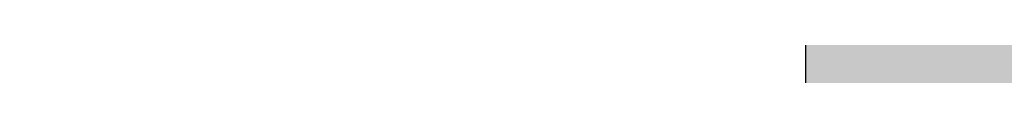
# Model space of a CAD drawing. Header units: millimetres. Extents: x -79464 to -76785, y -3788210 to -3782955.
# Tile 71 of 131: x -78331.6139 to -78331.56065, y -3785139.97526 to -3785139.97405. Entities that reach past the tile are written whole.
import ezdxf

# ---------------------------------------------------------------- set-up
doc = ezdxf.new("R2010")
doc.units = ezdxf.units.MM
doc.header["$LTSCALE"] = 8
doc.header["$MEASUREMENT"] = 0
doc.layers.add('VPM TEMPLATE', color=7, linetype='Continuous')

msp = doc.modelspace()

# ---------------------------------------------------------------- hatches: boundary and pattern name
at = {"layer": 'VPM TEMPLATE'}
msp.add_hatch(color=3, dxfattribs=at).paths.add_polyline_path([(-78327.519087, -3785142.065972), (-78327.928273, -3785142.034063), (-78328.336223, -3785142.003381), (-78328.744173, -3785141.972699), (-78329.121217, -3785141.910107), (-78329.467356, -3785141.816834), (-78329.844401, -3785141.722333), (-78330.25235, -3785141.598378), (-78330.629395, -3785141.473195), (-78329.65526, -3785139.726771), (-78330.503301, -3785139.726771), (-78331.173216, -3785140.954287), (-78331.665958, -3785139.97591), (-78331.571388, -3785139.97591), (-78331.571388, -3785139.477633), (-78328.776314, -3785139.477633), (-78328.462317, -3785139.133993), (-78327.519087, -3785139.133993)], flags=0)

# ---------------------------------------------------------------- linework, layer by layer
at = {"layer": 'VPM TEMPLATE', "color": 7, "lineweight": 9}
msp.add_lwpolyline([(-78327.519087, -3785142.065972), (-78327.519087, -3785139.133993), (-78328.462317, -3785139.133993), (-78328.776314, -3785139.477633), (-78331.571388, -3785139.477633), (-78331.571388, -3785139.97591), (-78332.671616, -3785139.97591), (-78332.671616, -3785137.356888)], dxfattribs=at)
at = {"layer": 'VPM TEMPLATE', "color": 3}
msp.add_lwpolyline([(-78327.519087, -3785142.065972), (-78327.928273, -3785142.034063), (-78328.336223, -3785142.003381), (-78328.744173, -3785141.972699), (-78329.121217, -3785141.910107), (-78329.467356, -3785141.816834), (-78329.844401, -3785141.722333), (-78330.25235, -3785141.598378), (-78330.629395, -3785141.473195), (-78329.65526, -3785139.726771), (-78330.503301, -3785139.726771), (-78331.173216, -3785140.954287), (-78331.665958, -3785139.97591), (-78331.571388, -3785139.97591), (-78331.571388, -3785139.477633), (-78328.776314, -3785139.477633), (-78328.462317, -3785139.133993), (-78327.519087, -3785139.133993), (-78327.519087, -3785142.065972), (-78327.519087, -3785142.065972)], dxfattribs=at)

doc.saveas('drawing.dxf')
